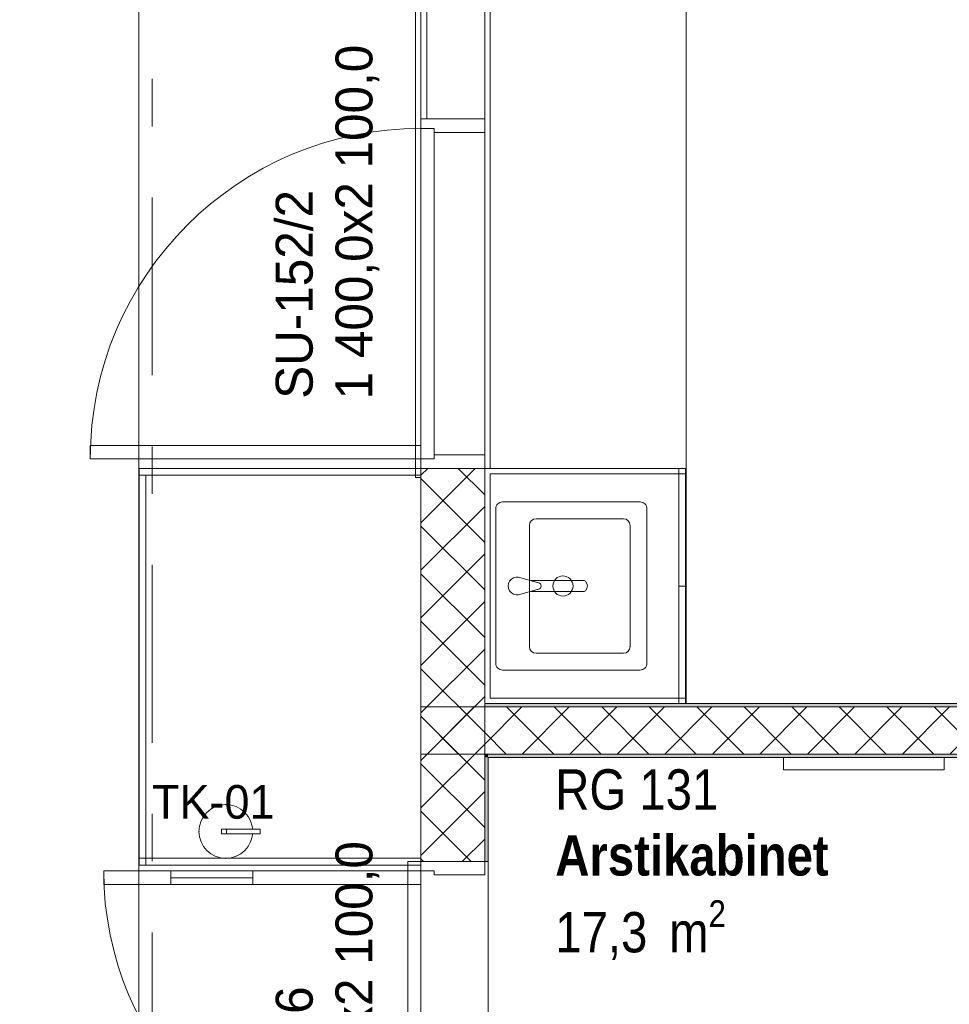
# Model space of a CAD drawing. Header units: millimetres. Extents: x 74467 to 235410, y -65 to 114857.
# Tile 245 of 256: x 130899 to 133665, y 75081 to 78011. Entities that reach past the tile are written whole.
import ezdxf
from ezdxf.enums import TextEntityAlignment as Align

# ---------------------------------------------------------------- set-up
doc = ezdxf.new("R2010")
doc.units = ezdxf.units.MM
doc.header["$MEASUREMENT"] = 0
doc.linetypes.add('Katkend topelt', pattern=[1093.611073, 529.166651, -211.666656, 141.111112, -211.666656])
doc.linetypes.add('Wipeout_Contour', pattern=[1000, 0, -1000])
for name, color, linetype in [('00 Teljed.AR', 7, 'Continuous'), ('1235 Vahelaed.AR', 7, 'Continuous'), ('1311 Siseseinad.AR', 7, 'Continuous'), ('1326 Seinapinnad.SA', 7, 'Continuous'), ('1330 Sisustus.SA', 7, 'Continuous'), ('1331 Sisseehitatud sisustus.SA', 7, 'Continuous'), ('1336 Sanitaartehnika.SA', 7, 'Continuous'), ('9350 Netopind.AR', 7, 'Continuous'), ('9411 TO tulekustuti.TO', 7, 'Continuous'), ('I-WALL-____-OTLN.IFC Model', 7, 'Continuous'), ('Ruumi tekst', 7, 'Continuous'), ('Uks', 7, 'Continuous'), ('Ukse tähis', 7, 'Continuous')]:
    doc.layers.add(name, color=color, linetype=linetype)
doc.styles.add('GENERATED_STYLE_2', font='txt', dxfattribs={"width": 0.84})
doc.styles.add('GENERATED_STYLE_3', font='txt')
doc.styles.add('GENERATED_STYLE_4', font='txt', dxfattribs={"width": 0.84})
pattern_1 = [(45, (0, 0), (-70.71068, 70.71068), []), (135, (0, 0), (70.71068, 70.71068), [])]

# ---------------------------------------------------------------- blocks, each defined once
blk = doc.blocks.new('Slab_10_1', base_point=(128802.6, 95485.9))
at = {"color": 254, "linetype": 'Wipeout_Contour', "lineweight": 0, "ltscale": 4067564.723943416}
blk.add_wipeout([(133132.6, 95485.9), (128802.6, 95485.9), (128802.6, 94875.9), (129442.6, 94875.9), (129442.6, 71245.9), (132092.6, 71245.9), (132092.6, 71435.9), (131422.6, 71435.9), (131422.6, 72655.9), (132092.6, 72655.9), (132092.6, 79005.9), (131422.6, 79005.9), (131422.6, 81405.9), (132092.6, 81405.9), (132092.6, 82085.9), (132092.6, 85255.9), (131422.6, 85255.9), (131422.6, 87655.9), (132092.6, 87655.9), (132092.6, 90055.9), (131422.6, 90055.9), (131422.6, 90625.9), (131292.6, 90625.9), (131292.6, 90815.9), (131292.6, 93185.9), (133132.6, 93185.9)], dxfattribs=at).dxf.layer = '1235 Vahelaed.AR'
at = {"layer": '1235 Vahelaed.AR', "color": 7, "linetype": 'Continuous', "lineweight": 13, "flags": 128}
blk.add_lwpolyline([(128802.6, 95485.9), (133132.6, 95485.9), (133132.6, 93185.9), (131292.6, 93185.9), (131292.6, 90815.9), (131292.6, 90625.9), (131422.6, 90625.9), (131422.6, 90055.9), (132092.6, 90055.9), (132092.6, 87655.9), (131422.6, 87655.9), (131422.6, 85255.9), (132092.6, 85255.9), (132092.6, 82085.9), (132092.6, 81405.9), (131422.6, 81405.9), (131422.6, 79005.9), (132092.6, 79005.9), (132092.6, 73195.9)], dxfattribs=at)
blk = doc.blocks.new('Slab_30_1', base_point=(132092.6, 82085.9))
at = {"color": 254, "linetype": 'Wipeout_Contour', "lineweight": 0, "ltscale": 1090606.579719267}
blk.add_wipeout([(139453.9, 82085.9), (132092.6, 82085.9), (132092.6, 81405.9), (132092.6, 79005.9), (132092.6, 73195.9), (137392.7, 73195.9), (139453.9, 73195.9)], dxfattribs=at).dxf.layer = '1235 Vahelaed.AR'
at = {"layer": '1235 Vahelaed.AR', "color": 7, "linetype": 'Continuous', "lineweight": 13, "flags": 128}
blk.add_lwpolyline([(139453.9, 82085.9), (139453.9, 73195.9), (137392.7, 73195.9), (132092.6, 73195.9), (132092.6, 79005.9), (132092.6, 81405.9), (132092.6, 82085.9)], dxfattribs=at)
blk = doc.blocks.new('Liikumisruum_RG 103_3_1', base_point=(96460.4, 94557))
at = {"layer": '9350 Netopind.AR', "color": 7, "linetype": 'Continuous', "lineweight": 13, "flags": 128}
blk.add_lwpolyline([(129702.6, 93185.9), (129702.6, 71235.9), (123739.6, 71235.9), (123739.6, 69725.9), (129705.6, 69725.9), (129705.6, 67676.8), (132092.6, 67651.1), (132092.6, 69545.9), (131292.6, 69545.9), (131292.6, 72785.9), (132092.6, 72785.9), (132092.6, 78875.9), (131292.6, 78875.9), (131292.6, 81535.9), (132092.6, 81535.9), (132092.6, 85125.9), (131292.6, 85125.9), (131292.6, 87785.9), (132092.6, 87785.9), (132092.6, 89925.9), (131292.6, 89925.9), (131292.6, 93195.9)], dxfattribs=at)
blk = doc.blocks.new('Arstikabinet_RG 131_17_1', base_point=(132392.6, 75815.9))
at = {"layer": '9350 Netopind.AR', "color": 7, "linetype": 'Continuous', "lineweight": 13, "flags": 128}
blk.add_lwpolyline([(132292.6, 73345.9), (138982.6, 73345.9), (138982.6, 73605.9), (139182.6, 73605.9), (139182.6, 73915.9), (139402.6, 73915.9), (139402.6, 75565.9), (138982.6, 75565.9), (138982.6, 75815.9), (132292.6, 75815.9)], close=True, dxfattribs=at)
at = {"layer": 'Ruumi tekst', "color": 7, "lineweight": 13, "char_height": 120, "attachment_point": 1}
for s, insert, style in [('\\A1;{\\pql;\\pt0,4600;\\fArial|b0|i0|c0|p34;RG 131\\fArial|b0|i0|c0|p34;\\A1{\\H.66x;\\S^  ;}\\fArial|b0|i0|c0|p34;\\fArial|b0|i0|c0|p34;\\A1{\\H.66x;\\S^  ;}}', (132492.6, 75780.4), 'GENERATED_STYLE_4'), ('\\A1;{\\pql;\\pt0,500;\\fArial|b1|i0|c0|p34;Arstikabinet\\fArial|b1|i0|c0|p34;\\A1{\\H.66x;\\S^  ;}\\fArial|b1|i0|c0|p34;\\fArial|b1|i0|c0|p34;\\A1{\\H.66x;\\S^  ;}}', (132492.6, 75584.2), 'GENERATED_STYLE_2'), ('\\A1;{\\pql;\\pt0,4600;\\fArial|b0|i0|c0|p34;17,3\\fArial|b0|i0|c0|p34;\\A1{\\H.66x;\\S^  ;}\\fArial|b0|i0|c0|p34; m\\fArial|b0|i0|c0|p34;\\A1{\\H.66x;\\S2^  ;}}', (132492.6, 75390.6), 'GENERATED_STYLE_4')]:
    blk.add_mtext(s, dxfattribs=dict(at, insert=insert, style=style))
blk = doc.blocks.new('Suur klass 1_PK 116_24_1', base_point=(132382.6, 83005.9))
at = {"layer": '9350 Netopind.AR', "color": 7, "linetype": 'Continuous', "lineweight": 13, "flags": 128}
blk.add_lwpolyline([(132282.6, 83005.9), (132282.6, 75975.9), (139182.6, 75975.9), (139182.6, 76390.9), (139402.6, 76390.9), (139402.6, 80565.9), (138982.6, 80565.9), (138982.6, 80985.9), (139402.6, 80985.9), (139402.6, 82205.9), (139182.6, 82205.9), (139182.6, 83005.9)], close=True, dxfattribs=at)
blk = doc.blocks.new('Slab_53_1', base_point=(131253.6, 72820.9))
at = {"layer": '1331 Sisseehitatud sisustus.SA', "color": 253, "linetype": 'Continuous', "lineweight": 13, "true_color": 0xa5a6a4, "flags": 128}
blk.add_lwpolyline([(131253.6, 72820.9), (132092.6, 72820.9), (132092.6, 78075.9), (131253.6, 78075.9)], close=True, dxfattribs=at)
blk = doc.blocks.new('Slab_59_1', base_point=(132282.6, 83015.9))
at = {"layer": '1331 Sisseehitatud sisustus.SA', "color": 253, "linetype": 'Continuous', "lineweight": 13, "true_color": 0xa5a6a4, "flags": 128}
blk.add_lwpolyline([(132282.6, 83015.9), (132282.6, 75975.9), (132882.6, 75975.9), (132882.6, 83015.9)], close=True, dxfattribs=at)
blk = doc.blocks.new('Slab_75_1', base_point=(132092.6, 76655.3))
at = {"layer": '1331 Sisseehitatud sisustus.SA', "color": 253, "linetype": 'Continuous', "lineweight": 13, "true_color": 0xa5a6a4, "flags": 128}
blk.add_lwpolyline([(132092.6, 76655.3), (131253.7, 76655.3), (131253.7, 76675.3), (132092.6, 76675.3)], close=True, dxfattribs=at)
blk = doc.blocks.new('Slab_76_1', base_point=(132092.6, 75495.5))
at = {"layer": '1331 Sisseehitatud sisustus.SA', "color": 253, "linetype": 'Continuous', "lineweight": 13, "true_color": 0xa5a6a4, "flags": 128}
blk.add_lwpolyline([(132092.6, 75495.5), (131253.6, 75495.5), (131253.6, 75515.5), (132092.6, 75515.5)], close=True, dxfattribs=at)
blk = doc.blocks.new('Slab_367_1', base_point=(133171.5, 75778.7))
at = {"layer": '1330 Sisustus.SA', "color": 253, "linetype": 'Continuous', "lineweight": 13, "true_color": 0xa5a6a4, "flags": 128}
blk.add_lwpolyline([(133171.5, 75778.7), (133650.2, 75778.7), (133650.2, 75815.9), (133171.5, 75815.9)], close=True, dxfattribs=at)
blk = doc.blocks.new('Opening_12_1')
at = {"layer": '1326 Seinapinnad.SA', "color": 7, "linetype": 'Continuous', "lineweight": 13, "flags": 128}
for points in [[(132053.6, 75505.9), (132053.6, 74505.9)], [(132069.6, 75505.9), (132053.6, 75505.9)], [(132092.6, 75505.9), (132069.6, 75505.9)], [(132282.6, 75505.9), (132092.6, 75505.9)], [(132292.6, 74505.9), (132292.6, 75505.9)], [(132092.6, 74505.9), (132282.6, 74505.9)]]:
    blk.add_lwpolyline(points, dxfattribs=at)
at = {"layer": '1326 Seinapinnad.SA', "color": 7, "linetype": 'Continuous', "lineweight": 15, "flags": 128}
for points in [[(132292.6, 75505.9), (132282.6, 75505.9)], [(132053.6, 74505.9), (132069.6, 74505.9)], [(132069.6, 74505.9), (132092.6, 74505.9)], [(132282.6, 74505.9), (132292.6, 74505.9)]]:
    blk.add_lwpolyline(points, dxfattribs=at)
blk = doc.blocks.new('Opening_32_1')
at = {"layer": '1311 Siseseinad.AR', "color": 7, "linetype": 'Continuous', "lineweight": 13, "flags": 128}
for points in [[(132076.6, 78075.2), (132076.6, 76675.9)], [(132092.6, 78075.2), (132076.6, 78075.2)], [(132282.6, 78075.9), (132092.6, 78075.9)], [(132298.6, 78075.9), (132282.6, 78075.9)], [(132298.6, 76675.9), (132298.6, 78075.9)], [(132092.6, 76675.9), (132282.6, 76675.9)]]:
    blk.add_lwpolyline(points, dxfattribs=at)
at = {"layer": '1311 Siseseinad.AR', "color": 7, "linetype": 'Continuous', "lineweight": 15, "flags": 128}
for points in [[(132092.6, 78075.9), (132092.6, 78075.2)], [(132076.6, 76675.9), (132092.6, 76675.9)], [(132282.6, 76675.9), (132298.6, 76675.9)]]:
    blk.add_lwpolyline(points, dxfattribs=at)
blk = doc.blocks.new('Wall_39_1', base_point=(132092.6, 75965.9))
at = {"layer": '1311 Siseseinad.AR', "linetype": 'Continuous', "lineweight": 13, "true_color": 0x50504f}
h = blk.add_hatch(dxfattribs=at)
h.set_pattern_fill('Plokk_õõnesbetoon_0001', color=251, style=0, pattern_type=2)
h.set_pattern_definition(pattern_1)
h.paths.add_polyline_path([(132092.6, 75965.9), (132092.6, 75825.9), (132282.6, 75825.9), (132282.6, 75965.9)])
h = blk.add_hatch(dxfattribs=at)
h.set_pattern_fill('Plokk_õõnesbetoon_0001', color=251, style=0, pattern_type=2)
h.set_pattern_definition(pattern_1)
h.paths.add_polyline_path([(132282.6, 75965.9), (132282.6, 75825.9), (138992.6, 75825.9), (138992.6, 75965.9)])
at = {"layer": '1311 Siseseinad.AR', "color": 7, "linetype": 'Continuous', "lineweight": 15, "flags": 128}
for points in [[(138992.6, 75965.9), (132282.6, 75965.9)], [(132282.6, 75825.9), (138992.6, 75825.9)]]:
    blk.add_lwpolyline(points, dxfattribs=at)
at = {"layer": 'I-WALL-____-OTLN.IFC Model', "color": 7, "linetype": 'Continuous', "lineweight": 15}
for p, q in [((132282.6, 75965.9), (132092.6, 75965.9)), ((132092.6, 75825.9), (132282.6, 75825.9))]:
    blk.add_line(p, q, dxfattribs=at)
blk = doc.blocks.new('Wall_87_1', base_point=(131273.7, 75495.5))
at = {"layer": '1331 Sisseehitatud sisustus.SA', "color": 253, "linetype": 'Continuous', "lineweight": 13, "true_color": 0xa5a6a4, "flags": 128}
for points in [[(131273.7, 76655.3), (131253.7, 76655.3)], [(131253.7, 76655.3), (131253.7, 75495.5)], [(131273.7, 75495.5), (131273.7, 76655.3)], [(131253.7, 75495.5), (131273.7, 75495.5)]]:
    blk.add_lwpolyline(points, dxfattribs=at)
blk = doc.blocks.new('Door 24_15')
at = {"layer": 'Uks', "color": 7, "linetype": 'Continuous', "lineweight": 13}
for p, q in [((432, 744), (432, 944)), ((432, 944), (472, 944)), ((472, 944), (472, 744)), ((472, 744), (432, 744)), ((452, 744), (452, 500)), ((432, 0), (432, 500)), ((432, 500), (472, 500)), ((472, 500), (472, 0)), ((-472, 0), (-500, 0)), ((-500, 0), (-500, -190)), ((-500, 0), (-500, -190)), ((-500, 0), (-500, -190)), ((-472, -40), (-472, 0)), ((472, 0), (432, 0)), ((500, 0), (472, 0)), ((472, 0), (472, -40)), ((500, -190), (500, 0)), ((500, 0), (500, -190)), ((500, 0), (500, -190)), ((-460, -40), (-472, -40)), ((-460, -190), (-460, -40)), ((472, -40), (460, -40)), ((460, -40), (460, -190)), ((-500, -190), (-460, -190)), ((460, -190), (500, -190))]:
    blk.add_line(p, q, dxfattribs=at)
at = {"layer": 'Uks', "color": 7, "linetype": 'Continuous', "lineweight": 13, "flags": 128}
for points in [[(452, 744), (452, 500), (432, 500), (432, 744)], [(472, 744), (472, 500), (452, 500), (452, 744)]]:
    blk.add_lwpolyline(points, close=True, dxfattribs=at)
at = {"layer": 'Uks', "color": 7, "linetype": 'Continuous', "lineweight": 13}
blk.add_arc((472, 0), 944, 90, 180, dxfattribs=at)
blk = doc.blocks.new('Door Stamp 24')
at = {"layer": 'Ukse tähis', "color": 7, "lineweight": 13, "style": 'GENERATED_STYLE_2'}
for tag, p in [('AC_WIDO_ID', (-460.3, -326.6)), ('AC_TextStyle_4', (-460.3, -506))]:
    blk.add_attdef(tag, text='', height=110, dxfattribs=at).set_placement(p, align=Align.TOP_LEFT)
blk = doc.blocks.new('Door with Sidelight on Side 2 24_2')
at = {"layer": 'Uks', "color": 7, "linetype": 'Continuous', "lineweight": 13}
for p, q in [((632, 0), (632, 984)), ((632, 984), (672, 984)), ((672, 984), (672, 0)), ((-660, 0), (-700, 0)), ((-700, 0), (-700, -190)), ((-700, 0), (-700, -190)), ((-700, 0), (-700, -190)), ((-660, -190), (-660, 0)), ((-312, 0), (-340, 0)), ((-340, 0), (-340, -190)), ((-312, -40), (-312, 0)), ((672, 0), (632, 0)), ((700, 0), (672, 0)), ((672, 0), (672, -40)), ((700, -190), (700, 0)), ((700, 0), (700, -190)), ((700, 0), (700, -190)), ((-660, -18), (-340, -18)), ((-300, -40), (-312, -40)), ((-300, -40), (660, -40)), ((-300, -190), (-300, -40)), ((672, -40), (660, -40)), ((660, -40), (660, -190)), ((-700, -190), (-660, -190)), ((660, -190), (-660, -190)), ((-340, -190), (-660, -190)), ((-340, -190), (-300, -190)), ((660, -190), (700, -190))]:
    blk.add_line(p, q, dxfattribs=at)
at = {"layer": 'Uks', "color": 7, "linetype": 'Continuous', "lineweight": 13, "flags": 128}
blk.add_lwpolyline([(-340, 0), (-660, 0), (-660, -190), (-340, -190)], close=True, dxfattribs=at)
at = {"layer": 'Uks', "color": 7, "linetype": 'Continuous', "lineweight": 13}
blk.add_arc((672, 0), 984, 90, 180, dxfattribs=at)
blk = doc.blocks.new('Wall_234_1', base_point=(132092.6, 83015.9))
at = {"layer": '1311 Siseseinad.AR', "linetype": 'Continuous', "lineweight": 13, "true_color": 0x50504f}
h = blk.add_hatch(dxfattribs=at)
h.set_pattern_fill('Plokk_õõnesbetoon_0001', color=251, style=0, pattern_type=2)
h.set_pattern_definition(pattern_1)
h.paths.add_polyline_path([(132092.6, 75505.9), (132282.6, 75505.9), (132282.6, 76675.9), (132092.6, 76675.9)])
at = {"layer": '1311 Siseseinad.AR', "color": 7, "linetype": 'Continuous', "lineweight": 15, "flags": 128}
for points in [[(132092.6, 76675.9), (132092.6, 75505.9)], [(132282.6, 75505.9), (132282.6, 76675.9)]]:
    blk.add_lwpolyline(points, dxfattribs=at)
at = {"layer": 'Uks', "color": 7, "linetype": 'Continuous', "lineweight": 13, "xscale": -1, "zscale": 1000, "rotation": 90}
blk.add_blockref('Door with Sidelight on Side 2 24_2', (132092.6, 77375.9), dxfattribs=at)
at = {"layer": 'Uks', "color": 7, "linetype": 'Continuous', "lineweight": 13, "zscale": 1000, "rotation": 90}
blk.add_blockref('Door 24_15', (132092.6, 75005.9), dxfattribs=at)
at = {"layer": 'Ukse tähis', "color": 7, "lineweight": 13}
ref = blk.add_blockref('Door Stamp 24', (132282.6, 77375.9), dxfattribs=dict(at, rotation=270))
ref.add_attrib('AC_TextStyle_4', '1\xa0400,0x2\xa0100,0', dxfattribs={"color": 7, "lineweight": 13, "height": 110, "rotation": 90, "style": 'GENERATED_STYLE_2'}).set_placement((131838.5, 76881.6), align=Align.TOP_LEFT)
ref.add_attrib('AC_WIDO_ID', 'SU-152/2', dxfattribs={"color": 7, "lineweight": 13, "height": 110, "rotation": 90, "style": 'GENERATED_STYLE_2'}).set_placement((131660.6, 76883), align=Align.TOP_LEFT)
ref = blk.add_blockref('Door Stamp 24', (132282.6, 75005.9), dxfattribs=dict(at, rotation=270))
ref.add_attrib('A', '1\xa0000,0x2\xa0100,0', dxfattribs={"color": 7, "lineweight": 13, "height": 110, "rotation": 90, "style": 'GENERATED_STYLE_2'}).set_placement((131838.5, 74511.6), align=Align.TOP_LEFT)
ref.add_attrib('AC_WIDO_ID', 'SU-131/6', dxfattribs={"color": 7, "lineweight": 13, "height": 110, "rotation": 90, "style": 'GENERATED_STYLE_2'}).set_placement((131660.6, 74513), align=Align.TOP_LEFT)
blk = doc.blocks.new('Wall_267_1', base_point=(132282.6, 75965.9))
at = {"layer": '1326 Seinapinnad.SA', "linetype": 'Continuous', "lineweight": 0, "true_color": 0xfefefe}
blk.add_hatch(color=7, dxfattribs=at).paths.add_polyline_path([(132282.6, 75965.9), (139192.6, 75965.9), (139192.6, 75975.9), (132282.6, 75975.9)])
at = {"layer": '1326 Seinapinnad.SA', "color": 7, "linetype": 'Continuous', "lineweight": 15, "flags": 128}
for points in [[(139192.6, 75975.9), (132282.6, 75975.9)], [(132282.6, 75975.9), (132282.6, 75965.9)], [(132282.6, 75965.9), (139192.6, 75965.9)]]:
    blk.add_lwpolyline(points, dxfattribs=at)
blk = doc.blocks.new('Wall_274_1', base_point=(138992.6, 75825.9))
at = {"layer": '1326 Seinapinnad.SA', "linetype": 'Continuous', "lineweight": 0, "true_color": 0xfefefe}
for points in [[(132282.6, 75815.9), (132292.6, 75815.9), (132282.6, 75825.9)], [(132282.6, 75825.9), (132292.6, 75815.9), (132292.6, 75825.9)], [(132292.6, 75815.9), (138982.6, 75815.9), (138982.6, 75825.9), (132292.6, 75825.9)]]:
    blk.add_hatch(color=7, dxfattribs=at).paths.add_polyline_path(points)
at = {"layer": '1326 Seinapinnad.SA', "color": 7, "linetype": 'Continuous', "lineweight": 15, "flags": 128}
for points in [[(132282.6, 75825.9), (132282.6, 75815.9)], [(138992.6, 75825.9), (132282.6, 75825.9)], [(132292.6, 75815.9), (138982.6, 75815.9)]]:
    blk.add_lwpolyline(points, dxfattribs=at)
blk = doc.blocks.new('Wall_275_1', base_point=(132282.6, 75825.9))
at = {"layer": '1326 Seinapinnad.SA', "linetype": 'Continuous', "lineweight": 0, "true_color": 0xfefefe}
for points in [[(132292.6, 75815.9), (132282.6, 75815.9), (132282.6, 75505.9), (132292.6, 75505.9)], [(132292.6, 74505.9), (132282.6, 74505.9), (132282.6, 73345.9), (132292.6, 73345.9)]]:
    blk.add_hatch(color=7, dxfattribs=at).paths.add_polyline_path(points)
at = {"layer": '1326 Seinapinnad.SA', "color": 7, "linetype": 'Continuous', "lineweight": 15, "flags": 128}
for points in [[(132282.6, 75815.9), (132282.6, 75505.9)], [(132292.6, 75505.9), (132292.6, 75815.9)], [(132282.6, 74505.9), (132282.6, 73345.9)], [(132292.6, 73345.9), (132292.6, 74505.9)]]:
    blk.add_lwpolyline(points, dxfattribs=at)
blk = doc.blocks.new('Wall_332_1', base_point=(132092.6, 76648.9))
at = {"layer": '1331 Sisseehitatud sisustus.SA', "color": 253, "linetype": 'Continuous', "lineweight": 13, "true_color": 0xa5a6a4, "flags": 128}
for points in [[(132076.6, 76675.9), (132076.6, 76648.9)], [(132092.6, 76648.9), (132092.6, 76675.9)], [(132076.6, 76648.9), (132092.6, 76648.9)]]:
    blk.add_lwpolyline(points, dxfattribs=at)
blk = doc.blocks.new('Wall_333_1', base_point=(132282.6, 75975.9))
at = {"layer": '1331 Sisseehitatud sisustus.SA', "color": 253, "linetype": 'Continuous', "lineweight": 13, "true_color": 0xa5a6a4, "flags": 128}
for points in [[(132282.6, 76675.9), (132282.6, 75975.9)], [(132298.6, 75991.9), (132298.6, 76659.9)], [(132282.6, 75975.9), (132298.6, 75975.9)]]:
    blk.add_lwpolyline(points, dxfattribs=at)
blk = doc.blocks.new('Wall_907_1', base_point=(132282.6, 76675.9))
at = {"layer": '1331 Sisseehitatud sisustus.SA', "color": 253, "linetype": 'Continuous', "lineweight": 13, "true_color": 0xa5a6a4, "flags": 128}
for points in [[(132882.6, 76675.9), (132298.6, 76675.9)], [(132298.6, 76659.9), (132882.6, 76659.9)], [(132882.6, 76659.9), (132882.6, 76675.9)]]:
    blk.add_lwpolyline(points, dxfattribs=at)
blk = doc.blocks.new('Wall_908_1', base_point=(132282.6, 75991.9))
at = {"layer": '1331 Sisseehitatud sisustus.SA', "color": 253, "linetype": 'Continuous', "lineweight": 13, "true_color": 0xa5a6a4, "flags": 128}
for points in [[(132882.6, 75991.9), (132298.6, 75991.9)], [(132882.6, 75975.9), (132882.6, 75991.9)], [(132298.6, 75975.9), (132882.6, 75975.9)]]:
    blk.add_lwpolyline(points, dxfattribs=at)
blk = doc.blocks.new('Cupboard 24[391]_1', base_point=(132879.9, 75975.9))
at = {"layer": '1331 Sisseehitatud sisustus.SA', "color": 253, "linetype": 'Continuous', "lineweight": 13, "true_color": 0xa5a6a4}
for p, q in [((132859.9, 75975.9), (132859.9, 76675.9)), ((132879.9, 76325.9), (132859.9, 76325.9)), ((132879.9, 75975.9), (132859.9, 75975.9))]:
    blk.add_line(p, q, dxfattribs=at)
at = {"layer": '1331 Sisseehitatud sisustus.SA', "color": 253, "linetype": 'Continuous', "lineweight": 13, "true_color": 0xa5a6a4, "flags": 128}
blk.add_lwpolyline([(132879.9, 75975.9), (132879.9, 76675.9), (132282.6, 76675.9), (132282.6, 75975.9)], close=True, dxfattribs=at)
blk = doc.blocks.new('Standard grid marker_2')
at = {"layer": '00 Teljed.AR', "color": 252, "linetype": 'Katkend topelt', "lineweight": 13, "true_color": 0x8c8d8c}
blk.add_line((6003.9, 0), (55057.6, 0), dxfattribs=at)
at = {"layer": '00 Teljed.AR', "color": 252, "lineweight": 13, "true_color": 0x8c8d8c, "style": 'GENERATED_STYLE_3'}
for tag, p in [('AC_MarkerText_1_0', (-54.3, -45.7)), ('AC_MarkerText_1_1', (61407.2, -45.7))]:
    blk.add_attdef(tag, text='', height=200, rotation=270, dxfattribs=at).set_placement(p, align=Align.TOP_CENTER)
blk = doc.blocks.new('Sink General 24[744]_1', base_point=(132765.5, 76075.9))
at = {"layer": '1336 Sanitaartehnika.SA', "color": 253, "linetype": 'Continuous', "lineweight": 13, "true_color": 0xa5a6a4}
for p, q in [((132695.5, 76525.9), (132435.5, 76525.9)), ((132415.5, 76505.9), (132415.5, 76145.9)), ((132715.5, 76145.9), (132715.5, 76505.9)), ((132435.5, 76125.9), (132695.5, 76125.9))]:
    blk.add_line(p, q, dxfattribs=at)
at = {"layer": '1336 Sanitaartehnika.SA', "color": 253, "linetype": 'Continuous', "lineweight": 13, "true_color": 0xa5a6a4, "flags": 128}
for points in [[(132765.5, 76095.9), (132765.5, 76555.9, 0.414214), (132745.5, 76575.9), (132335.5, 76575.9, 0.414214), (132315.5, 76555.9), (132315.5, 76095.9, 0.414214), (132335.5, 76075.9), (132745.5, 76075.9, 0.414214)], [(132442.3, 76335.7), (132383.5, 76351.9, 1.192308), (132383.5, 76299.9), (132442.3, 76316, 0.833844)], [(132420.3, 76310), (132578.5, 76310, 0.166168), (132582.8, 76311.6, 0.394036), (132582.8, 76340.3, 0.169891), (132578.5, 76341.9), (132419.9, 76341.9), (132442.3, 76335.7, -0.833844), (132442.3, 76316)]]:
    blk.add_lwpolyline(points, format="xyb", close=True, dxfattribs=at)
at = {"layer": '1336 Sanitaartehnika.SA', "color": 253, "linetype": 'Continuous', "lineweight": 13, "true_color": 0xa5a6a4}
blk.add_circle((132515.5, 76325.9), 30, dxfattribs=at)
for centre, start, end in [((132435.5, 76505.9), 90, 180), ((132695.5, 76505.9), 0, 90), ((132435.5, 76145.9), 180, 270), ((132695.5, 76145.9), 270, 0)]:
    blk.add_arc(centre, 20, start, end, dxfattribs=at)
blk.add_point((132715.5, 76145.9), dxfattribs=at)
blk = doc.blocks.new('TK-01')
at = {"layer": '9411 TO tulekustuti.TO', "color": 7, "linetype": 'Continuous', "lineweight": 13}
for start, end in [(90, 180), (0, 90), (180, 270), (270, 0)]:
    blk.add_arc((219.4, 80), 80, start, end, dxfattribs=at)
for p in [(219.4, 160), (139.4, 80), (299.4, 80), (219.4, 0)]:
    blk.add_point(p, dxfattribs=at)
at = {"color": 254, "linetype": 'Wipeout_Contour', "lineweight": 0, "ltscale": 1107.079028}
blk.add_wipeout([(207.1, 87), (207.1, 73), (321.6, 73), (321.6, 87)], dxfattribs=at).dxf.layer = '9411 TO tulekustuti.TO'
at = {"layer": '9411 TO tulekustuti.TO', "color": 7, "linetype": 'Continuous', "lineweight": 13}
for p, q in [((207.1, 87), (207.1, 73)), ((321.6, 87), (207.1, 87)), ((207.1, 73), (321.6, 73)), ((321.6, 73), (321.6, 87))]:
    blk.add_line(p, q, dxfattribs=at)
at = {"color": 254, "linetype": 'Wipeout_Contour', "lineweight": 0, "ltscale": 914.841019}
blk.add_wipeout([(207.1, 87), (207.1, 73), (221.2, 73), (221.2, 87)], dxfattribs=at).dxf.layer = '9411 TO tulekustuti.TO'
at = {"layer": '9411 TO tulekustuti.TO', "color": 7, "linetype": 'Continuous', "lineweight": 13}
for p, q in [((207.1, 87), (207.1, 73)), ((221.2, 87), (207.1, 87)), ((207.1, 73), (221.2, 73)), ((221.2, 73), (221.2, 87))]:
    blk.add_line(p, q, dxfattribs=at)
at = {"layer": '9411 TO tulekustuti.TO', "color": 7, "lineweight": 15, "style": 'GENERATED_STYLE_2'}
blk.add_attdef('DUMMY_24', text='', height=100, dxfattribs=at).set_placement((0, 217.9), align=Align.TOP_LEFT)

msp = doc.modelspace()

# ---------------------------------------------------------------- block references
at = {"layer": '1235 Vahelaed.AR', "color": 7, "linetype": 'Continuous', "lineweight": 13}
msp.add_blockref('Slab_10_1', (128802.6, 95485.9), dxfattribs=at)

# ---------------------------------------------------------------- next in the draw order: block references
at = {"layer": '00 Teljed.AR', "color": 7, "linetype": 'Continuous', "lineweight": 13, "zscale": 1000, "rotation": 90}
msp.add_blockref('Standard grid marker_2', (131292.6, 46889.6), dxfattribs=at)
at = {"layer": '1235 Vahelaed.AR', "color": 7, "linetype": 'Continuous', "lineweight": 13}
msp.add_blockref('Slab_30_1', (132092.6, 82085.9), dxfattribs=at)
at = {"layer": '1331 Sisseehitatud sisustus.SA', "color": 253, "lineweight": 13, "true_color": 0xa5a6a4}
msp.add_blockref('Wall_87_1', (131273.7, 75495.5), dxfattribs=at)

# ---------------------------------------------------------------- next in the draw order: linework, layer by layer
at = {"layer": '9350 Netopind.AR', "color": 7, "linetype": 'Continuous', "lineweight": 0, "true_color": 0xfaefc5, "flags": 128}
msp.add_lwpolyline([(129702.6, 93185.9), (129702.6, 71235.9), (123739.6, 71235.9), (123739.6, 69725.9), (129705.6, 69725.9), (129705.6, 67676.8), (132092.6, 67651.1), (132092.6, 69545.9), (131292.6, 69545.9), (131292.6, 72785.9), (132092.6, 72785.9), (132092.6, 78875.9), (131292.6, 78875.9), (131292.6, 81535.9), (132092.6, 81535.9), (132092.6, 85125.9), (131292.6, 85125.9), (131292.6, 87785.9), (132092.6, 87785.9), (132092.6, 89925.9), (131292.6, 89925.9), (131292.6, 93195.9)], dxfattribs=at)
at = {"layer": '9350 Netopind.AR', "color": 253, "linetype": 'Continuous', "lineweight": 0, "true_color": 0xbbb393, "flags": 128}
msp.add_lwpolyline([(132282.6, 83005.9), (132282.6, 75975.9), (139182.6, 75975.9), (139182.6, 76390.9), (139402.6, 76390.9), (139402.6, 80565.9), (138982.6, 80565.9), (138982.6, 80985.9), (139402.6, 80985.9), (139402.6, 82205.9), (139182.6, 82205.9), (139182.6, 83005.9)], close=True, dxfattribs=at)
at = {"layer": '9350 Netopind.AR', "color": 153, "linetype": 'Continuous', "lineweight": 0, "true_color": 0x7da59c, "flags": 128}
msp.add_lwpolyline([(132292.6, 73345.9), (138982.6, 73345.9), (138982.6, 73605.9), (139182.6, 73605.9), (139182.6, 73915.9), (139402.6, 73915.9), (139402.6, 75565.9), (138982.6, 75565.9), (138982.6, 75815.9), (132292.6, 75815.9)], close=True, dxfattribs=at)

# ---------------------------------------------------------------- next in the draw order: block references
at = {"layer": '1311 Siseseinad.AR', "color": 7, "lineweight": 15}
for name, p in [('Wall_234_1', (132092.6, 83015.9)), ('Wall_39_1', (132092.6, 75965.9))]:
    msp.add_blockref(name, p, dxfattribs=at)
at = {"layer": '1311 Siseseinad.AR', "color": 7, "linetype": 'Continuous', "lineweight": 13}
msp.add_blockref('Opening_32_1', (0, 0), dxfattribs=at)
at = {"layer": '1326 Seinapinnad.SA', "color": 7, "lineweight": 15}
for name, p in [('Wall_267_1', (132282.6, 75965.9)), ('Wall_274_1', (138992.6, 75825.9)), ('Wall_275_1', (132282.6, 75825.9))]:
    msp.add_blockref(name, p, dxfattribs=at)
at = {"layer": '1326 Seinapinnad.SA', "color": 7, "linetype": 'Continuous', "lineweight": 13}
msp.add_blockref('Opening_12_1', (0, 0), dxfattribs=at)
at = {"layer": '1330 Sisustus.SA', "color": 253, "linetype": 'Continuous', "lineweight": 13, "true_color": 0xa5a6a4}
msp.add_blockref('Slab_367_1', (133171.5, 75778.7), dxfattribs=at)
at = {"layer": '1331 Sisseehitatud sisustus.SA', "color": 253, "linetype": 'Continuous', "lineweight": 13, "true_color": 0xa5a6a4}
for name, p in [('Slab_59_1', (132282.6, 83015.9)), ('Slab_53_1', (131253.6, 72820.9)), ('Slab_75_1', (132092.6, 76655.3)), ('Cupboard 24[391]_1', (132879.9, 75975.9)), ('Slab_76_1', (132092.6, 75495.5))]:
    msp.add_blockref(name, p, dxfattribs=at)
at = {"layer": '1331 Sisseehitatud sisustus.SA', "color": 253, "lineweight": 13, "true_color": 0xa5a6a4}
for name, p in [('Wall_332_1', (132092.6, 76648.9)), ('Wall_333_1', (132282.6, 75975.9)), ('Wall_907_1', (132282.6, 76675.9)), ('Wall_908_1', (132282.6, 75991.9))]:
    msp.add_blockref(name, p, dxfattribs=at)
at = {"layer": '1336 Sanitaartehnika.SA', "color": 253, "linetype": 'Continuous', "lineweight": 13, "true_color": 0xa5a6a4}
msp.add_blockref('Sink General 24[744]_1', (132765.5, 76075.9), dxfattribs=at)
at = {"layer": '9350 Netopind.AR', "color": 7, "linetype": 'Continuous', "lineweight": 13}
for name, p in [('Liikumisruum_RG 103_3_1', (96460.4, 94557)), ('Arstikabinet_RG 131_17_1', (132392.6, 75815.9))]:
    msp.add_blockref(name, p, dxfattribs=at)
at = {"layer": '9350 Netopind.AR', "color": 12, "linetype": 'Continuous', "lineweight": 13, "true_color": 0xdf0000}
msp.add_blockref('Suur klass 1_PK 116_24_1', (132382.6, 83005.9), dxfattribs=at)

# ---------------------------------------------------------------- next in the draw order: block references
at = {"layer": '9411 TO tulekustuti.TO', "color": 7, "linetype": 'Continuous', "lineweight": 13, "zscale": 1000}
msp.add_blockref('TK-01', (131292.6, 75515.5), dxfattribs=at).add_auto_attribs({'DUMMY_24': 'TK-01'})

doc.saveas('drawing.dxf')
